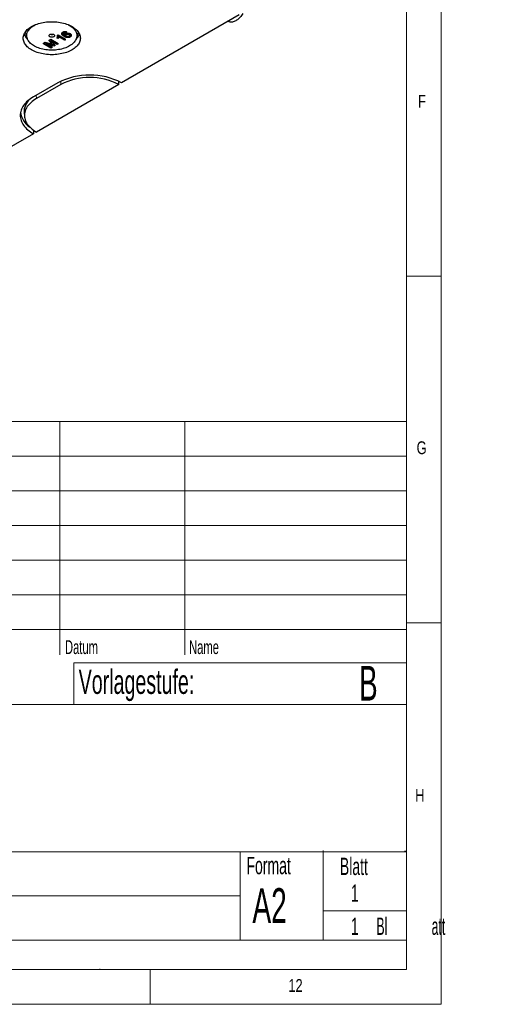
# Model space of a CAD drawing. Header units: millimetres. Extents: x 10 to 1195, y 10 to 830.
# Tile 16 of 21: x 1056 to 1195, y 10 to 294. Entities that reach past the tile are written whole.
import ezdxf

# ---------------------------------------------------------------- set-up
doc = ezdxf.new("R2010")
doc.units = ezdxf.units.MM
doc.header["$LTSCALE"] = 2
doc.linetypes.add('PHANTOM', pattern=[12.7, 6.35, -1.27, 1.27, -1.27, 1.27, -1.27])
doc.styles.add('SLDTEXTSTYLE0', font='TXT', dxfattribs={"width": 0.75})
doc.styles.add('SLDTEXTSTYLE1', font='TXT', dxfattribs={"width": 0.605})
doc.styles.add('SLDTEXTSTYLE2', font='TXT', dxfattribs={"width": 0.529167})

# ---------------------------------------------------------------- blocks, each defined once
blk = doc.blocks.new('Block10')
at = {"color": 7, "linetype": 'Continuous', "lineweight": 18}
for p, q in [((820, 178.1), (445.6, 178.1)), ((720, 178.1), (720, 110.77)), ((756, 178.1), (756, 110.77)), ((820, 178.1), (820, 20)), ((820, 168.1), (445.6, 168.1)), ((820, 158.1), (445.6, 158.1)), ((820, 148.1), (445.6, 148.1)), ((820, 138.1), (445.6, 138.1)), ((445.6, 128.1), (820, 128.1)), ((820, 118.1), (445.6, 118.1)), ((820, 108.5), (724, 108.5)), ((724, 108.5), (724, 96.5)), ((820, 96.5), (554.8, 96.5)), ((554.8, 54), (820, 54)), ((772, 54), (772, 28.5)), ((796, 28.5), (796, 54.35)), ((772, 41.25), (643.2, 41.25)), ((820, 37), (796, 37)), ((643.2, 28.5), (820, 28.5)), ((445.6, 20), (820, 20))]:
    blk.add_line(p, q, dxfattribs=at)

msp = doc.modelspace()

# ---------------------------------------------------------------- linework, layer by layer
at = {"color": 7, "linetype": 'Continuous', "lineweight": 18}
for p, q in [((1178, 10), (1178, 830)), ((1168.007, 20), (1168.007, 820)), ((1178, 220), (1168, 220)), ((1168, 120), (1178, 120)), ((1168, 120), (1168.007, 120)), ((1168.007, 112.631), (1168.007, 110.819)), ((1167.406, 54.193), (1168.007, 54.193)), ((1167.406, 28.5), (1168.007, 28.5)), ((20, 20), (1168.007, 20)), ((1079.507, 20.193), (1079.507, 20)), ((1094, 20), (1094, 10)), ((10, 10), (1178, 10))]:
    msp.add_line(p, q, dxfattribs=at)
at = {"color": 7, "linetype": 'Continuous', "lineweight": 25}
for p, q in [((1119.747, 295.412), (1085.806, 275.818)), ((1116.576, 293.581), (1116.761, 293.477)), ((1058.044, 290.099), (1058.538, 288.619)), ((1068.556, 290.052), (1068.556, 289.889)), ((1068.862, 290.284), (1068.862, 290.448)), ((1069.609, 289.868), (1069.609, 290.031)), ((1070.018, 290.324), (1069.774, 290.151)), ((1070.018, 290.324), (1070.018, 290.487)), ((1070.924, 289.832), (1070.924, 289.995)), ((1072.768, 288.619), (1073.263, 290.099)), ((1063.301, 287.237), (1063.751, 287.497)), ((1063.301, 287.074), (1063.751, 287.334)), ((1063.301, 287.074), (1063.301, 287.237)), ((1065.422, 285.849), (1063.301, 287.074)), ((1063.751, 287.497), (1065.714, 286.911)), ((1063.751, 287.334), (1063.751, 287.497)), ((1063.751, 287.334), (1065.714, 286.748)), ((1066.284, 286.347), (1063.926, 287.058)), ((1063.926, 287.058), (1065.721, 286.022)), ((1064.519, 286.879), (1065.721, 286.185)), ((1064.894, 288.157), (1065.341, 288.415)), ((1064.894, 287.994), (1065.341, 288.251)), ((1064.894, 287.994), (1064.894, 288.157)), ((1065.888, 286.878), (1064.894, 287.994)), ((1065.341, 288.415), (1067.462, 287.19)), ((1065.341, 288.251), (1065.341, 288.415)), ((1065.341, 288.251), (1067.462, 287.027)), ((1067.163, 286.854), (1065.368, 287.89)), ((1065.368, 287.89), (1066.597, 286.527)), ((1065.675, 287.713), (1066.597, 286.691)), ((1065.714, 286.911), (1065.912, 286.851)), ((1067.462, 287.027), (1067.163, 286.854)), ((1067.231, 288.73), (1067.231, 288.893)), ((1067.481, 288.585), (1067.231, 288.73)), ((1067.287, 289.538), (1067.462, 289.639)), ((1067.287, 289.375), (1067.287, 289.538)), ((1067.287, 289.375), (1067.462, 289.476)), ((1067.462, 289.639), (1069.583, 288.415)), ((1067.462, 289.476), (1067.462, 289.639)), ((1067.462, 289.476), (1069.583, 288.251)), ((1067.462, 287.027), (1067.462, 287.19)), ((1069.311, 288.094), (1067.658, 289.049)), ((1069.583, 288.251), (1069.311, 288.094)), ((1069.353, 289.682), (1069.353, 289.519)), ((1069.583, 288.251), (1069.583, 288.415)), ((1069.777, 289.176), (1069.777, 289.339)), ((1070.714, 289.155), (1070.714, 289.319)), ((1071.258, 289.4), (1071.258, 289.563)), ((1065.721, 286.022), (1065.422, 285.849)), ((1065.721, 286.022), (1065.721, 286.185)), ((1066.597, 286.527), (1066.284, 286.347)), ((1066.597, 286.527), (1066.597, 286.691)), ((1067.421, 275.818), (1060.35, 271.736)), ((1084.957, 275.328), (1085.011, 276.241)), ((1068.27, 275.328), (1061.199, 271.246)), ((1084.957, 275.328), (1061.199, 261.613)), ((1057.659, 267.233), (1057.757, 266.093)), ((1060.408, 262.117), (1060.35, 261.123)), ((1060.35, 261.123), (1043.379, 251.326))]:
    msp.add_line(p, q, dxfattribs=at)
at = {"color": 7, "linetype": 'PHANTOM', "lineweight": 18}
for p, q in [((1065.714, 286.748), (1065.714, 286.911)), ((1068.216, 276.241), (1068.27, 275.328)), ((1061.143, 272.194), (1061.199, 271.246))]:
    msp.add_line(p, q, dxfattribs=at)
at = {"color": 7, "linetype": 'Continuous', "lineweight": 25, "flags": 128}
for points in [[(1120.746, 295.792), (1120.564, 295.495), (1120.368, 295.208), (1120.16, 294.935), (1119.942, 294.678), (1119.714, 294.437), (1119.479, 294.216), (1119.238, 294.015), (1118.993, 293.837), (1118.747, 293.682), (1118.501, 293.552), (1118.256, 293.448), (1118.015, 293.371), (1117.78, 293.321), (1117.552, 293.298), (1117.334, 293.304), (1117.126, 293.337), (1116.93, 293.397), (1116.761, 293.477)], [(1071.487, 285.309), (1071.124, 285.112), (1070.741, 284.928), (1070.34, 284.757), (1069.921, 284.601), (1069.487, 284.46), (1069.039, 284.334), (1068.579, 284.224), (1068.108, 284.13), (1067.628, 284.052), (1067.14, 283.992), (1066.648, 283.949), (1066.151, 283.923), (1065.653, 283.914), (1065.155, 283.923), (1064.659, 283.949), (1064.166, 283.992), (1063.679, 284.052), (1063.199, 284.13), (1062.728, 284.224), (1062.267, 284.334), (1061.819, 284.46), (1061.385, 284.601), (1060.967, 284.757), (1060.565, 284.928), (1060.183, 285.112), (1059.82, 285.309), (1059.478, 285.518), (1059.159, 285.739), (1058.864, 285.971), (1058.593, 286.213), (1058.348, 286.463), (1058.13, 286.722), (1057.939, 286.988), (1057.777, 287.26), (1057.643, 287.537), (1057.538, 287.818), (1057.463, 288.103), (1057.418, 288.389), (1057.403, 288.677), (1057.418, 288.964), (1057.463, 289.251), (1057.538, 289.535), (1057.643, 289.816), (1057.777, 290.094), (1057.939, 290.366), (1058.13, 290.631), (1058.348, 290.89), (1058.593, 291.141), (1058.864, 291.382), (1059.159, 291.614), (1059.478, 291.835), (1059.82, 292.044), (1060.183, 292.242), (1060.565, 292.426), (1060.967, 292.596), (1061.385, 292.752), (1061.819, 292.894), (1062.267, 293.02), (1062.728, 293.13), (1063.199, 293.224), (1063.679, 293.301), (1064.166, 293.361), (1064.659, 293.405), (1065.155, 293.431), (1065.653, 293.439), (1066.151, 293.431), (1066.648, 293.405), (1067.14, 293.361), (1067.628, 293.301), (1068.108, 293.224), (1068.579, 293.13), (1069.039, 293.02), (1069.487, 292.894), (1069.921, 292.752), (1070.34, 292.596), (1070.741, 292.426), (1071.124, 292.242), (1071.487, 292.044), (1071.829, 291.835), (1072.148, 291.614), (1072.443, 291.382), (1072.714, 291.141), (1072.958, 290.89), (1073.176, 290.631), (1073.367, 290.366), (1073.53, 290.094), (1073.664, 289.816), (1073.768, 289.535), (1073.843, 289.251), (1073.888, 288.964), (1073.903, 288.677), (1073.888, 288.389), (1073.843, 288.103), (1073.768, 287.818), (1073.664, 287.537), (1073.53, 287.26), (1073.367, 286.988), (1073.176, 286.722), (1072.958, 286.463), (1072.714, 286.213), (1072.443, 285.971), (1072.148, 285.739), (1071.829, 285.518), (1071.487, 285.309)], [(1070.777, 286.454), (1070.438, 286.27), (1070.08, 286.1), (1069.703, 285.943), (1069.31, 285.8), (1068.902, 285.672), (1068.48, 285.56), (1068.047, 285.463), (1067.603, 285.383), (1067.152, 285.319), (1066.695, 285.272), (1066.233, 285.242), (1065.769, 285.229), (1065.305, 285.233), (1064.842, 285.255), (1064.382, 285.293), (1063.928, 285.349), (1063.48, 285.421), (1063.042, 285.509), (1062.614, 285.614), (1062.199, 285.734), (1061.798, 285.87), (1061.413, 286.019), (1061.045, 286.183), (1060.696, 286.36), (1060.368, 286.55), (1060.061, 286.751), (1059.777, 286.964), (1059.518, 287.186), (1059.283, 287.417), (1059.075, 287.657), (1058.894, 287.904), (1058.741, 288.157), (1058.615, 288.415), (1058.519, 288.678), (1058.453, 288.943), (1058.415, 289.21), (1058.408, 289.479), (1058.43, 289.746), (1058.482, 290.013), (1058.564, 290.277), (1058.674, 290.537), (1058.814, 290.793), (1058.981, 291.043), (1059.176, 291.287), (1059.397, 291.522), (1059.644, 291.75), (1059.916, 291.967), (1060.212, 292.174), (1060.529, 292.369), (1060.868, 292.553), (1060.904, 292.571)], [(1070.403, 292.571), (1070.61, 292.463), (1070.939, 292.273), (1071.246, 292.072), (1071.529, 291.859), (1071.789, 291.637), (1072.023, 291.406), (1072.232, 291.166), (1072.413, 290.919), (1072.566, 290.666), (1072.691, 290.408), (1072.787, 290.145), (1072.854, 289.88), (1072.891, 289.613), (1072.899, 289.345), (1072.876, 289.077), (1072.824, 288.81), (1072.743, 288.546), (1072.632, 288.286), (1072.493, 288.03), (1072.326, 287.78), (1072.131, 287.536), (1071.909, 287.301), (1071.662, 287.074), (1071.39, 286.856), (1071.095, 286.649), (1070.777, 286.454)], [(1058.044, 290.099), (1058.027, 290.151), (1057.962, 290.399)], [(1066.219, 289.085), (1066.098, 289.028), (1065.959, 288.985), (1065.809, 288.959), (1065.653, 288.95), (1065.497, 288.959), (1065.347, 288.985), (1065.209, 289.028), (1065.088, 289.085), (1064.988, 289.155), (1064.914, 289.235), (1064.869, 289.321), (1064.853, 289.412), (1064.869, 289.502), (1064.914, 289.588), (1064.988, 289.668), (1065.088, 289.738), (1065.209, 289.796), (1065.347, 289.838), (1065.497, 289.865), (1065.653, 289.873), (1065.809, 289.865), (1065.959, 289.838), (1066.098, 289.796), (1066.219, 289.738), (1066.318, 289.668), (1066.392, 289.588), (1066.438, 289.502), (1066.453, 289.412), (1066.438, 289.321), (1066.392, 289.235), (1066.318, 289.155), (1066.219, 289.085)], [(1065.865, 289.697), (1065.785, 289.664), (1065.69, 289.648), (1065.592, 289.65), (1065.5, 289.671), (1065.424, 289.708), (1065.374, 289.757), (1065.354, 289.813), (1065.355, 289.84)], [(1073.345, 290.399), (1073.3, 290.219), (1073.263, 290.099)], [(1060.35, 271.736), (1059.91, 271.469), (1059.493, 271.19), (1059.101, 270.9), (1058.733, 270.599), (1058.392, 270.288), (1058.077, 269.967), (1057.791, 269.638), (1057.532, 269.301), (1057.302, 268.958), (1057.102, 268.608), (1056.932, 268.253), (1056.792, 267.894), (1056.683, 267.531), (1056.605, 267.165), (1056.558, 266.798), (1056.542, 266.43), (1056.558, 266.061), (1056.605, 265.694), (1056.683, 265.328), (1056.792, 264.965), (1056.932, 264.606), (1057.102, 264.251), (1057.302, 263.901), (1057.532, 263.558), (1057.791, 263.221), (1058.077, 262.892), (1058.392, 262.571), (1058.733, 262.26), (1059.101, 261.959), (1059.493, 261.669), (1059.91, 261.39), (1060.35, 261.123)], [(1061.199, 271.246), (1060.787, 270.996), (1060.397, 270.734), (1060.031, 270.461), (1059.69, 270.178), (1059.373, 269.885), (1059.083, 269.583), (1058.82, 269.274), (1058.584, 268.956), (1058.377, 268.633), (1058.198, 268.303), (1058.048, 267.969), (1057.927, 267.631), (1057.837, 267.29), (1057.776, 266.947), (1057.746, 266.602), (1057.746, 266.257), (1057.776, 265.912), (1057.837, 265.569), (1057.927, 265.228), (1058.048, 264.89), (1058.198, 264.556), (1058.377, 264.226), (1058.584, 263.903), (1058.82, 263.585), (1059.083, 263.276), (1059.373, 262.974), (1059.69, 262.681), (1060.031, 262.398), (1060.397, 262.125), (1060.787, 261.863), (1061.199, 261.613)]]:
    msp.add_lwpolyline(points, dxfattribs=at)
at = {"color": 7, "linetype": 'Continuous', "lineweight": 25}
for centre, radius, start, end in [((1061.295, 291.425), 3.994, 203.81859, 227.27219), ((1065.814, 289.825), 0.138, 291.88023, 6.12703), ((1070.012, 291.425), 3.994, 312.72781, 336.18141), ((1076.613, 258.077), 19.981, 62.60967, 117.39033), ((1076.613, 259.249), 18.115, 62.57413, 117.42587), ((1062.422, 267.456), 4.769, 131.98616, 182.68334), ((1062.589, 268.038), 5.981, 186.40303, 236.80258)]:
    msp.add_arc(centre, radius, start, end, dxfattribs=at)
for points, knots in [([(1068.56, 289.831), (1068.558, 289.878), (1068.554, 289.972), (1068.626, 290.098), (1068.732, 290.203), (1068.819, 290.257), (1068.862, 290.284)], [0, 0, 0, 0, 0.2798791, 0.5596058, 0.7797555, 1, 1, 1, 1]), ([(1069.216, 289.186), (1069.13, 289.237), (1068.96, 289.34), (1068.76, 289.502), (1068.612, 289.666), (1068.577, 289.776), (1068.56, 289.831)], [0, 0, 0, 0, 0.2802499, 0.5603534, 0.7803424, 1, 1, 1, 1]), ([(1068.563, 290.052), (1068.563, 290.08), (1068.561, 290.154), (1068.627, 290.262), (1068.732, 290.366), (1068.819, 290.42), (1068.862, 290.448)], [0, 0, 0, 0, 0.1871821, 0.5029164, 0.7514047, 1, 1, 1, 1]), ([(1068.862, 290.448), (1068.922, 290.478), (1069.041, 290.54), (1069.263, 290.597), (1069.517, 290.613), (1069.785, 290.579), (1069.94, 290.518), (1070.018, 290.487)], [0, 0, 0, 0, 0.1869052, 0.3735978, 0.5601999, 0.7798814, 1, 1, 1, 1]), ([(1068.862, 290.284), (1068.922, 290.315), (1069.041, 290.377), (1069.263, 290.434), (1069.517, 290.45), (1069.785, 290.416), (1069.94, 290.354), (1070.018, 290.324)], [0, 0, 0, 0, 0.1869052, 0.3735978, 0.5601999, 0.7798814, 1, 1, 1, 1]), ([(1069.089, 290.133), (1069.047, 290.104), (1068.971, 290.054), (1068.936, 289.99), (1068.92, 289.963)], [0, 0, 0, 0, 0.5597166, 1, 1, 1, 1]), ([(1068.92, 289.963), (1068.92, 289.903), (1068.92, 289.784), (1069.047, 289.631), (1069.207, 289.51), (1069.318, 289.443), (1069.373, 289.409)], [0, 0, 0, 0, 0.2791662, 0.5588615, 0.7793977, 1, 1, 1, 1]), ([(1068.938, 289.989), (1068.939, 289.976), (1068.944, 289.903), (1069.05, 289.795), (1069.2, 289.678), (1069.304, 289.614), (1069.353, 289.585)], [0, 0, 0, 0, 0.0819967, 0.4520577, 0.7438461, 1, 1, 1, 1]), ([(1069.458, 290.22), (1069.42, 290.219), (1069.343, 290.217), (1069.211, 290.192), (1069.135, 290.155), (1069.089, 290.133)], [0, 0, 0, 0, 0.2804195, 0.560694, 1, 1, 1, 1]), ([(1069.373, 289.409), (1069.362, 289.455), (1069.34, 289.548), (1069.392, 289.676), (1069.483, 289.785), (1069.567, 289.84), (1069.609, 289.868)], [0, 0, 0, 0, 0.279978, 0.5597371, 0.779907, 1, 1, 1, 1]), ([(1069.359, 289.682), (1069.357, 289.692), (1069.347, 289.748), (1069.394, 289.84), (1069.483, 289.948), (1069.567, 290.003), (1069.609, 290.031)], [0, 0, 0, 0, 0.0748903, 0.4343346, 0.7172167, 1, 1, 1, 1]), ([(1069.774, 290.151), (1069.718, 290.17), (1069.62, 290.204), (1069.507, 290.215), (1069.458, 290.22)], [0, 0, 0, 0, 0.5604877, 1, 1, 1, 1]), ([(1069.609, 290.031), (1069.679, 290.065), (1069.82, 290.134), (1070.09, 290.179), (1070.347, 290.178), (1070.575, 290.141), (1070.765, 290.08), (1070.871, 290.023), (1070.924, 289.995)], [0, 0, 0, 0, 0.1864527, 0.3728321, 0.5594595, 0.7062161, 0.8530683, 1, 1, 1, 1]), ([(1069.609, 289.868), (1069.679, 289.902), (1069.82, 289.971), (1070.09, 290.016), (1070.347, 290.015), (1070.575, 289.977), (1070.765, 289.916), (1070.871, 289.86), (1070.924, 289.832)], [0, 0, 0, 0, 0.1864527, 0.3728321, 0.5594595, 0.7062161, 0.8530683, 1, 1, 1, 1]), ([(1070.661, 289.67), (1070.615, 289.694), (1070.523, 289.743), (1070.351, 289.789), (1070.152, 289.802), (1069.945, 289.767), (1069.834, 289.711), (1069.779, 289.683)], [0, 0, 0, 0, 0.1871064, 0.3739029, 0.5604682, 0.7799083, 1, 1, 1, 1]), ([(1070.924, 289.995), (1070.988, 289.953), (1071.116, 289.868), (1071.234, 289.717), (1071.247, 289.612), (1071.253, 289.563)], [0, 0, 0, 0, 0.34785937, 0.69557392, 1, 1, 1, 1]), ([(1070.924, 289.832), (1070.989, 289.79), (1071.117, 289.705), (1071.233, 289.548), (1071.272, 289.391), (1071.228, 289.247), (1071.133, 289.125), (1071.031, 289.059), (1070.98, 289.026)], [0, 0, 0, 0, 0.186812, 0.3735461, 0.5599585, 0.706573, 0.8532524, 1, 1, 1, 1]), ([(1066.121, 286.623), (1066.077, 286.671), (1065.998, 286.755), (1065.922, 286.841), (1065.888, 286.878)], [0, 0, 0, 0, 0.5599969, 1, 1, 1, 1]), ([(1067.231, 288.73), (1067.262, 288.789), (1067.323, 288.906), (1067.352, 289.077), (1067.35, 289.235), (1067.308, 289.328), (1067.287, 289.375)], [0, 0, 0, 0, 0.280084, 0.5601279, 0.7801808, 1, 1, 1, 1]), ([(1067.231, 288.893), (1067.262, 288.952), (1067.32, 289.057), (1067.334, 289.167), (1067.341, 289.216)], [0, 0, 0, 0, 0.5571534, 1, 1, 1, 1]), ([(1067.658, 289.049), (1067.654, 289.004), (1067.646, 288.915), (1067.589, 288.759), (1067.522, 288.651), (1067.481, 288.585)], [0, 0, 0, 0, 0.2799933, 0.5601469, 1, 1, 1, 1]), ([(1070.98, 289.026), (1070.908, 288.99), (1070.766, 288.918), (1070.497, 288.857), (1070.211, 288.845), (1069.927, 288.883), (1069.669, 288.964), (1069.43, 289.067), (1069.287, 289.146), (1069.216, 289.186)], [0, 0, 0, 0, 0.1399406, 0.2797348, 0.4195986, 0.5594247, 0.7061813, 0.8530671, 1, 1, 1, 1]), ([(1069.779, 289.683), (1069.738, 289.656), (1069.657, 289.603), (1069.593, 289.501), (1069.579, 289.389), (1069.634, 289.271), (1069.729, 289.207), (1069.777, 289.176)], [0, 0, 0, 0, 0.1868695, 0.3735531, 0.5603062, 0.7799313, 1, 1, 1, 1]), ([(1069.611, 289.514), (1069.62, 289.489), (1069.645, 289.421), (1069.726, 289.37), (1069.777, 289.339)], [0, 0, 0, 0, 0.386491, 1, 1, 1, 1]), ([(1069.777, 289.339), (1069.826, 289.315), (1069.925, 289.265), (1070.109, 289.222), (1070.315, 289.204), (1070.536, 289.233), (1070.655, 289.29), (1070.714, 289.319)], [0, 0, 0, 0, 0.1869522, 0.3739468, 0.5607237, 0.780233, 1, 1, 1, 1]), ([(1069.777, 289.176), (1069.826, 289.151), (1069.925, 289.102), (1070.109, 289.059), (1070.315, 289.04), (1070.536, 289.069), (1070.655, 289.127), (1070.714, 289.155)], [0, 0, 0, 0, 0.1869522, 0.3739468, 0.5607237, 0.780233, 1, 1, 1, 1]), ([(1070.714, 289.155), (1070.755, 289.183), (1070.838, 289.238), (1070.895, 289.344), (1070.889, 289.46), (1070.809, 289.575), (1070.71, 289.638), (1070.661, 289.67)], [0, 0, 0, 0, 0.1868232, 0.3733571, 0.5599559, 0.7796815, 1, 1, 1, 1]), ([(1070.714, 289.319), (1070.757, 289.346), (1070.829, 289.391), (1070.855, 289.449), (1070.865, 289.473)], [0, 0, 0, 0, 0.6022056, 1, 1, 1, 1]), ([(1065.714, 286.748), (1065.79, 286.725), (1065.926, 286.684), (1066.061, 286.642), (1066.121, 286.623)], [0, 0, 0, 0, 0.5600019, 1, 1, 1, 1])]:
    msp.add_open_spline(points, degree=3, knots=knots, dxfattribs=at)

# ---------------------------------------------------------------- block references
at = {"color": 7, "linetype": 'Continuous'}
msp.add_blockref('Block10', (348.007, 0), dxfattribs=at)

# ---------------------------------------------------------------- texts
at = {"color": 7, "linetype": 'Continuous', "lineweight": 0, "attachment_point": 1}
for s, insert, char_height, style in [('F', (1171.333, 272.336), 3.704, 'SLDTEXTSTYLE0'), ('G', (1170.937, 172.396), 3.704, 'SLDTEXTSTYLE0'), ('Datum', (1069.453, 115.035), 4, 'SLDTEXTSTYLE1'), ('Name', (1105.264, 115.035), 4, 'SLDTEXTSTYLE1'), ('Vorlagestufe:', (1073.41, 106.54), 7, 'SLDTEXTSTYLE1'), ('B', (1154.304, 107.611), 10, 'SLDTEXTSTYLE1'), ('H', (1170.519, 72.122), 3.704, 'SLDTEXTSTYLE0'), ('Format', (1121.825, 52.532), 5, 'SLDTEXTSTYLE1'), ('Blatt', (1148.794, 52.294), 5, 'SLDTEXTSTYLE1'), ('A2', (1123.557, 43.494), 10, 'SLDTEXTSTYLE1'), ('1', (1151.985, 44.576), 5, 'SLDTEXTSTYLE1'), ('1', (1151.985, 35.015), 5, 'SLDTEXTSTYLE1'), ('Bl             att', (1159.345, 35.015), 5, 'SLDTEXTSTYLE2'), ('Im Zweifelsfall nachfragen!', (992.899, 26.583), 4.4, 'SLDTEXTSTYLE1'), ('12', (1133.915, 17.287), 3.7042, 'SLDTEXTSTYLE0')]:
    msp.add_mtext(s, dxfattribs=dict(at, insert=insert, char_height=char_height, style=style))

doc.saveas('drawing.dxf')
